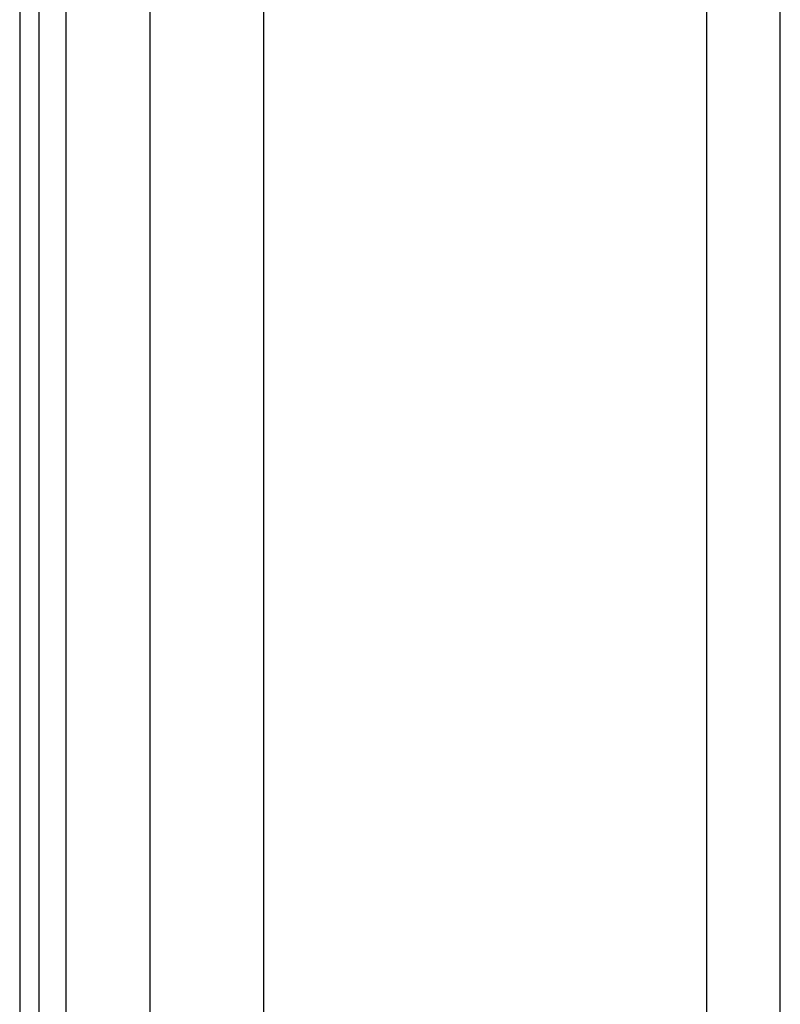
# Model space of a CAD drawing. Header units: inches. Extents: x 10 to 196, y 10 to 109.
# Tile 73 of 239: x 10.35 to 12.98, y 42.13 to 45.54. Entities that reach past the tile are written whole.
import ezdxf

# ---------------------------------------------------------------- set-up
doc = ezdxf.new("R2010")
doc.units = ezdxf.units.IN
doc.header["$MEASUREMENT"] = 0
doc.layers.add('Visible Edges(ANSI)', color=7, linetype='Continuous', lineweight=25)
doc.layers.add('Visible Tangent Edges(ANSI)', color=7, linetype='Continuous', lineweight=25)

msp = doc.modelspace()

# ---------------------------------------------------------------- linework, layer by layer
at = {"layer": 'Visible Edges(ANSI)'}
for p, q in [((10.3457, 77.085), (10.3457, 17.604)), ((10.4137, 17.604), (10.4137, 77.085)), ((10.7977, 22.0759), (10.7977, 46.9621)), ((11.1914, 46.9612), (11.1914, 22.0769)), ((12.9827, 41.6649), (12.9827, 45.9305)), ((12.7285, 41.7509), (12.7285, 45.8445))]:
    msp.add_line(p, q, dxfattribs=at)
at = {"layer": 'Visible Tangent Edges(ANSI)'}
msp.add_line((10.5067, 17.604), (10.5067, 77.085), dxfattribs=at)

doc.saveas('drawing.dxf')
